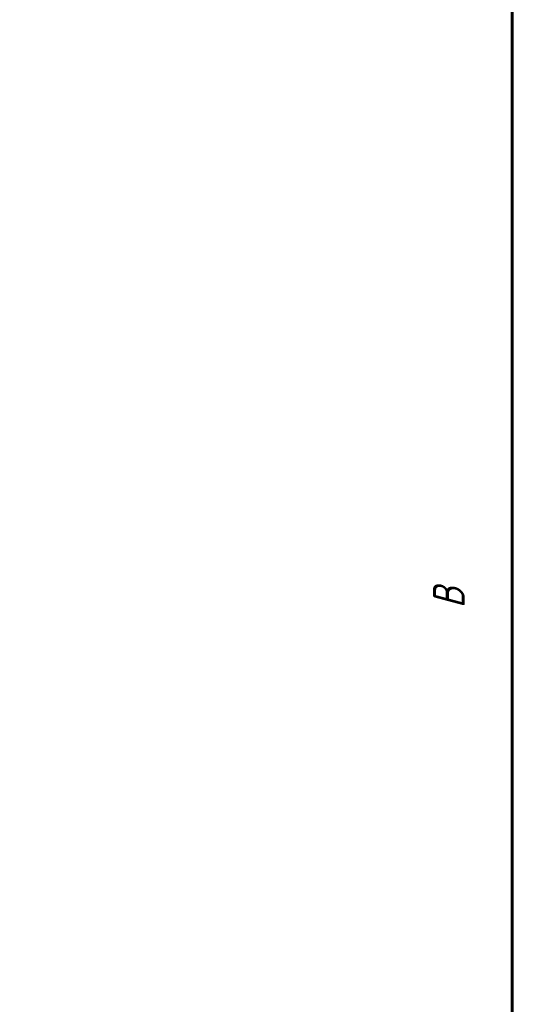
# Model space of a CAD drawing. Header units: millimetres. Extents: x 0 to 594, y 0 to 420.
# Tile 2 of 17: x 0 to 80, y 168 to 323. Entities that reach past the tile are written whole.
import ezdxf

# ---------------------------------------------------------------- set-up
doc = ezdxf.new("R2010")
doc.units = ezdxf.units.MM
doc.linetypes.add('K5LT_BASIC', pattern=[0])
doc.linetypes.add('K5LT_THIN', pattern=[0])
doc.layers.add('Системный слой', color=7, linetype='Continuous')
doc.styles.add('KDIMTEXTSTYLE', font='GOST_AU.SHX', dxfattribs={"width": 0.96, "oblique": 15, "height": 5})
doc.dimstyles.new('KDIMSTYLE (1.00)', dxfattribs={"dimtxt": 5, "dimasz": 1, "dimexe": 2, "dimexo": 0, "dimgap": 1, "dimtad": 1, "dimtxsty": 'KDIMTEXTSTYLE', "dimsah": 1, "dimcen": 0, "dimdle": 1, "dimadec": 0, "dimazin": 0, "dimtfac": 0.667, "dimtmove": 0, "dimatfit": 3, "dimfxl": 1, "dimtvp": 1, "dimtolj": 1, "dimtzin": 0, "dimarcsym": 0})

# ---------------------------------------------------------------- blocks, each defined once
blk = doc.blocks.new('KDIMARROW_01')
at = {"layer": 'Системный слой'}
blk.add_hatch(color=0, dxfattribs=at).paths.add_polyline_path([(0, 0), (-5, 0.66), (-4.5, 0), (-5, -0.66)])
at = {"layer": 'Системный слой', "color": 0, "linetype": 'K5LT_THIN', "lineweight": 18}
for p, q in [((-4.5, 0), (-5, 0.66)), ((-5, 0.66), (0, 0)), ((0, 0), (-5, -0.66)), ((-5, -0.66), (-4.5, 0)), ((0, 0), (-1, 0))]:
    blk.add_line(p, q, dxfattribs=at)

msp = doc.modelspace()

# ---------------------------------------------------------------- linework, layer by layer
at = {"layer": 'Системный слой', "color": 150, "linetype": 'K5LT_BASIC', "lineweight": 60, "true_color": 0x0080ff}
msp.add_line((77.616, 337.675), (77.616, 118.075), dxfattribs=at)

# ---------------------------------------------------------------- dimensions: what is measured, and where the dimension line sits
at = {"layer": 'Системный слой', "color": 7}
msp.add_linear_dim(base=(67.616, 356.875), p1=(79.816, 106.875), p2=(79.816, 356.875), angle=90, location=(67.616, 231.875), text='\\H5.0;\\W0.965;\\Q15;\\H5.0;\\W0.965;\\Q15;\\Q15;В', dimstyle='KDIMSTYLE (1.00)', override={"dimexo": 0, "dimblk1": 'KDIMARROW_01', "dimblk2": 'KDIMARROW_01', "dimse1": 0, "dimse2": 0, "dimclrt": 7, "dimtolj": 1}, dxfattribs=at).render()

doc.saveas('drawing.dxf')
